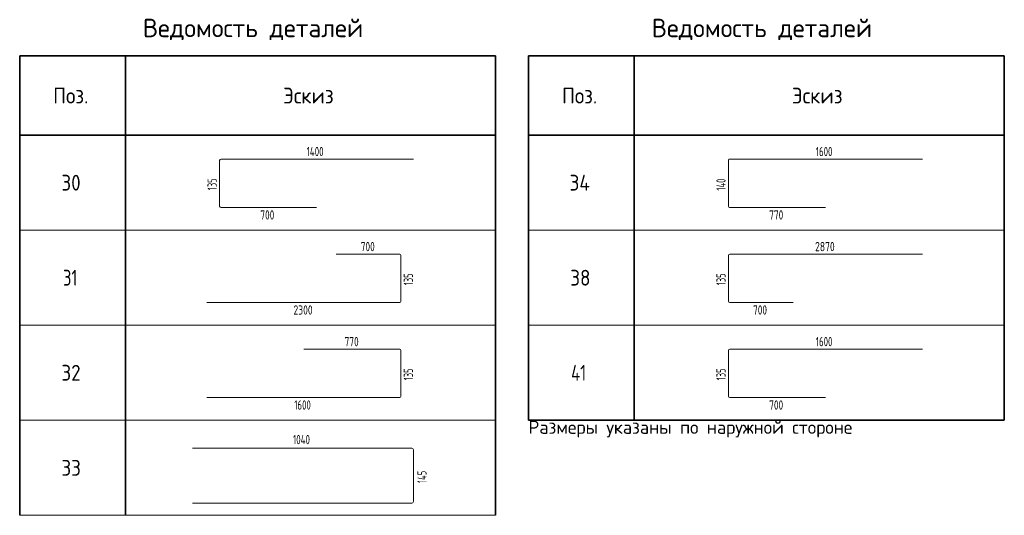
# Model space of a CAD drawing. Header units: metres. Extents: x -38 to 107, y -15 to 21.
# Tile 167 of 167: x 88 to 107, y 6 to 15. Entities that reach past the tile are written whole.
import ezdxf

# ---------------------------------------------------------------- set-up
doc = ezdxf.new("R2010")
doc.units = ezdxf.units.M
doc.styles.add('ISOCPEUR', font='txt')

msp = doc.modelspace()

# ---------------------------------------------------------------- linework, layer by layer
at = {"color": 7, "linetype": 'Continuous', "lineweight": 35, "transparency": 33554687}
for p, q in [((88.274, 14.7472), (97.274, 14.7472)), ((88.274, 13.2472), (88.274, 14.7472)), ((88.274, 14.7472), (88.274, 11.4472)), ((90.274, 13.2472), (90.274, 14.7472)), ((90.274, 14.7472), (90.274, 11.4472)), ((97.274, 13.2472), (97.274, 14.7472)), ((97.274, 14.7472), (97.274, 11.4472)), ((97.9006, 14.7472), (106.9006, 14.7472)), ((97.9006, 13.2472), (97.9006, 14.7472)), ((97.9006, 14.7472), (97.9006, 11.4472)), ((99.9006, 13.2472), (99.9006, 14.7472)), ((99.9006, 14.7472), (99.9006, 11.4472)), ((106.9006, 13.2472), (106.9006, 14.7472)), ((106.9006, 14.7472), (106.9006, 11.4472)), ((97.274, 13.2472), (88.274, 13.2472)), ((106.9006, 13.2472), (97.9006, 13.2472)), ((88.274, 12.9472), (88.274, 9.6472)), ((90.274, 12.9472), (90.274, 9.6472)), ((97.274, 12.9472), (97.274, 9.6472)), ((97.9006, 12.9472), (97.9006, 9.6472)), ((99.9006, 12.9472), (99.9006, 9.6472)), ((106.9006, 12.9472), (106.9006, 9.6472)), ((88.274, 11.1472), (88.274, 7.8472)), ((90.274, 11.1472), (90.274, 7.8472)), ((97.274, 11.1472), (97.274, 7.8472)), ((97.9006, 11.1472), (97.9006, 7.8472)), ((99.9006, 11.1472), (99.9006, 7.8472)), ((106.9006, 11.1472), (106.9006, 7.8472)), ((88.274, 9.3472), (88.274, 6.0472)), ((90.274, 9.3472), (90.274, 6.0472)), ((97.274, 9.3472), (97.274, 6.0472)), ((97.9006, 7.8472), (106.9006, 7.8472))]:
    msp.add_line(p, q, dxfattribs=at)
at = {"color": 7, "linetype": 'Continuous', "lineweight": 18, "transparency": 33554687}
for p, q in [((92.0563, 11.9053), (92.0563, 12.7684)), ((92.0833, 12.7954), (95.7246, 12.7954)), ((93.8905, 11.8783), (92.0833, 11.8783)), ((94.2615, 10.9954), (95.4627, 10.9954)), ((101.71, 10.9954), (105.3513, 10.9954)), ((95.4843, 10.9738), (95.4843, 10.0999)), ((101.6829, 10.1053), (101.6829, 10.9684)), ((95.4627, 10.0783), (91.816, 10.0783)), ((102.9057, 10.0783), (101.71, 10.0783)), ((93.6501, 9.1954), (95.4627, 9.1954)), ((95.4843, 9.1738), (95.4843, 8.2999)), ((101.6829, 8.3053), (101.6829, 9.1684)), ((101.71, 9.1954), (105.3513, 9.1954)), ((95.4627, 8.2783), (91.816, 8.2783)), ((103.5171, 8.2783), (101.71, 8.2783)), ((91.5446, 7.3204), (95.691, 7.3204)), ((95.7217, 7.2897), (95.7217, 6.3069)), ((95.691, 6.2762), (91.5446, 6.2762))]:
    msp.add_line(p, q, dxfattribs=at)
at = {"color": 34, "linetype": 'Continuous', "lineweight": 18, "transparency": 33554687}
for p, q in [((101.6829, 11.8945), (101.6829, 12.7792)), ((101.6991, 12.7954), (105.3513, 12.7954)), ((103.5171, 11.8783), (101.6991, 11.8783))]:
    msp.add_line(p, q, dxfattribs=at)
at = {"color": 7, "linetype": 'Continuous', "lineweight": 13, "transparency": 33554687}
for p, q in [((88.274, 11.4472), (97.274, 11.4472)), ((97.9006, 11.4472), (106.9006, 11.4472)), ((88.274, 9.6472), (97.274, 9.6472)), ((97.9006, 9.6472), (106.9006, 9.6472)), ((88.274, 7.8472), (97.274, 7.8472)), ((97.9006, 7.8472), (106.9006, 7.8472)), ((88.274, 6.0472), (97.274, 6.0472))]:
    msp.add_line(p, q, dxfattribs=at)
at = {"color": 7, "linetype": 'Continuous', "lineweight": 18, "transparency": 33554687}
for centre, radius, start, end in [((92.0833, 12.7684), 0.027, 90, 180), ((92.0833, 11.9053), 0.027, 180, 270), ((95.4627, 10.9738), 0.0216, 0, 90), ((101.71, 10.9684), 0.027, 90, 180), ((95.4627, 10.0999), 0.0216, 270, 0), ((101.71, 10.1053), 0.027, 180, 270), ((95.4627, 9.1738), 0.0216, 0, 90), ((101.71, 9.1684), 0.027, 90, 180), ((95.4627, 8.2999), 0.0216, 270, 0), ((101.71, 8.3053), 0.027, 180, 270), ((95.691, 7.2897), 0.0308, 0, 90), ((95.691, 6.3069), 0.0308, 270, 0)]:
    msp.add_arc(centre, radius, start, end, dxfattribs=at)
at = {"color": 34, "linetype": 'Continuous', "lineweight": 18, "transparency": 33554687}
for centre, start, end in [((101.6991, 12.7792), 90, 180), ((101.6991, 11.8945), 180, 270)]:
    msp.add_arc(centre, 0.0162, start, end, dxfattribs=at)

# ---------------------------------------------------------------- texts
at = {"color": 7, "linetype": 'Continuous', "lineweight": 35, "transparency": 33554687, "attachment_point": 7, "style": 'ISOCPEUR'}
for s, insert, char_height, width in [('\\W0.98;Ведомость деталей', (90.604, 15.0472), 0.35, 4.509792), ('\\W0.98;Ведомость деталей', (100.2306, 15.0472), 0.35, 4.509792), ('\\W0.92;Поз.', (88.9065, 13.8472), 0.3, 0.872985), ('\\W0.94;Эскиз', (93.2565, 13.8472), 0.3, 1.176116), ('\\W0.92;Поз.', (98.5331, 13.8472), 0.3, 0.872985), ('\\W0.94;Эскиз', (102.8831, 13.8472), 0.3, 1.176116), ('\\W0.87;30', (89.064, 12.1972), 0.3, 0.550812), ('\\W0.88;34', (98.6756, 12.1972), 0.3, 0.581993), ('\\W0.75;31', (89.094, 10.3972), 0.3, 0.472281), ('\\W0.87;38', (98.6906, 10.3972), 0.3, 0.550812), ('\\W0.87;32', (89.064, 8.5972), 0.3, 0.550812), ('\\W0.76;41', (98.7056, 8.5972), 0.3, 0.504562), ('\\W0.87;33', (89.064, 6.7972), 0.3, 0.550812)]:
    msp.add_mtext(s, dxfattribs=dict(at, insert=insert, char_height=char_height, width=width))
at = {"color": 7, "linetype": 'Continuous', "lineweight": 25, "transparency": 33554687, "char_height": 0.175, "attachment_point": 7, "style": 'ISOCPEUR'}
for s, insert, width in [('\\W0.70;1400', (93.7015, 12.8497), 0.438726), ('\\W0.69;1600', (103.3351, 12.8497), 0.424394), ('\\W0.73;700', (92.8264, 11.649), 0.357628), ('\\W0.73;770', (102.453, 11.649), 0.357628), ('\\W0.73;700', (94.7259, 11.0497), 0.357628), ('\\W0.75;2870', (103.3211, 11.0497), 0.45697), ('\\W0.75;2300', (93.4541, 9.849), 0.45697), ('\\W0.73;700', (102.1473, 9.849), 0.357628), ('\\W0.73;770', (94.4202, 9.2497), 0.357628), ('\\W0.69;1600', (103.3351, 9.2497), 0.424394), ('\\W0.69;1600', (93.4681, 8.049), 0.424394), ('\\W0.73;700', (102.453, 8.049), 0.357628), ('\\W0.70;1040', (93.4442, 7.3944), 0.438727)]:
    msp.add_mtext(s, dxfattribs=dict(at, insert=insert, width=width))
at = {"color": 7, "linetype": 'Continuous', "lineweight": 25, "transparency": 33554687, "char_height": 0.175, "attachment_point": 7, "rotation": 90, "style": 'ISOCPEUR'}
for s, insert, width in [('\\W0.66;135', (92.0019, 12.2038), 0.323636), ('\\W0.67;140', (101.6286, 12.1968), 0.338176), ('\\W0.66;135', (95.7136, 10.4038), 0.323636), ('\\W0.66;135', (101.6286, 10.4038), 0.323636), ('\\W0.66;135', (95.7136, 8.6038), 0.323636), ('\\W0.66;135', (101.6286, 8.6038), 0.323636), ('\\W0.67;145', (95.9707, 6.6583), 0.338176)]:
    msp.add_mtext(s, dxfattribs=dict(at, insert=insert, width=width))
at = {"color": 7, "linetype": 'Continuous', "lineweight": 13, "transparency": 33554687, "insert": (97.9006, 7.5222), "char_height": 0.25, "width": 6.395512, "attachment_point": 7, "style": 'ISOCPEUR'}
msp.add_mtext('\\W0.99;Размеры указаны по наружной стороне', dxfattribs=at)

doc.saveas('drawing.dxf')
